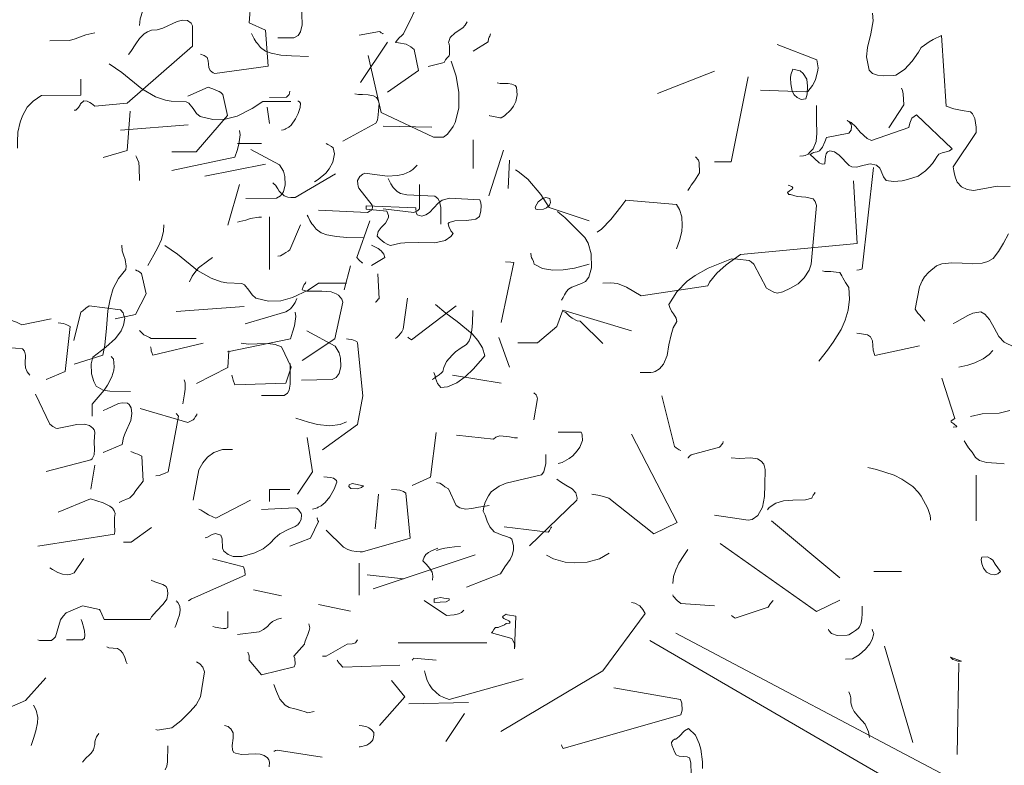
# Model space of a CAD drawing. Header units: metres. Extents: x 180716 to 180809, y 418548 to 418668.
# Tile 69 of 148: x 180798.957 to 180799.831, y 418576.515 to 418577.177. Entities that reach past the tile are written whole.
import ezdxf

# ---------------------------------------------------------------- set-up
doc = ezdxf.new("R2010")
doc.units = ezdxf.units.M
doc.layers.get('0').update_dxf_attribs({"color": 30, "lineweight": 0})
doc.layers.add('B-WE-GR-BOOM-SD', color=253, linetype='Continuous', lineweight=0)

# ---------------------------------------------------------------- blocks, each defined once
blk = doc.blocks.new('SGR-BOOM_S02_G_ZIJ-D')
at = {"flags": 128}
for points in [[(1.4323, 7.1304), (1.4345, 7.1537), (1.4445, 7.1838), (1.4557, 7.2049), (1.4657, 7.2182), (1.489, 7.2394), (1.5146, 7.2471), (1.5235, 7.2527), (1.5302, 7.2583), (1.5335, 7.2638), (1.5446, 7.2605), (1.5546, 7.2483), (1.5702, 7.2038), (1.5769, 7.1938), (1.5858, 7.1871)], [(1.6492, 7.0281), (1.6525, 7.0269), (1.6592, 7.0247), (1.6625, 7.0236), (1.6725, 7.0169), (1.677, 7.0047), (1.6781, 6.9936), (1.6792, 6.9814), (1.6836, 6.9702), (1.6892, 6.9658), (1.6937, 6.9624), (1.7003, 6.9602), (1.8894, 6.9858), (1.8805, 7.1137), (1.8227, 7.1393), (1.8282, 7.216), (1.8193, 7.226), (1.816, 7.2316), (1.8104, 7.2405), (1.8038, 7.2483), (1.7937, 7.2549)], [(2.3131, 6.8935), (2.4243, 6.9702), (2.4087, 7.0447), (2.3965, 7.0548), (2.3798, 7.0636), (2.3531, 7.0692), (2.342, 7.0703), (2.3476, 7.0781), (2.3554, 7.087), (2.3643, 7.0948), (2.3709, 7.1003), (2.4332, 7.2293)], [(1.9239, 7.087), (1.9806, 7.087), (1.9961, 7.0948), (2.005, 7.1081), (2.0106, 7.1326), (2.0095, 7.1704), (2.0084, 7.1982), (2.0095, 7.216)], [(1.201, 6.8301), (1.2066, 6.8301), (1.2099, 6.8334), (1.2155, 6.839), (1.2221, 6.849), (1.2232, 6.8523), (1.2344, 6.8635), (1.2466, 6.8612), (1.2566, 6.8568), (1.2622, 6.8535), (1.2733, 6.8446), (1.3889, 6.8546), (1.6203, 7.057), (1.6203, 7.1293), (1.6158, 7.1382), (1.6025, 7.1482), (1.5858, 7.1493), (1.5669, 7.1448), (1.5157, 7.1215), (1.4957, 7.1148), (1.4757, 7.1137), (1.4612, 7.1081), (1.449, 7.1003), (1.4323, 7.0837), (1.419, 7.0648), (1.4023, 7.0381), (1.3934, 7.0269)], [(2.4577, 6.9847), (2.5144, 6.9991), (2.5199, 7.008), (2.5244, 7.0147), (2.5288, 7.0192), (2.5322, 7.0225), (2.5344, 7.0281), (2.5333, 7.0559), (2.5322, 7.0648), (2.53, 7.0703), (2.5366, 7.0881), (2.5544, 7.1048), (2.5811, 7.1226), (2.59, 7.1315), (2.5967, 7.1437)], [(1.1143, 7.0759), (1.1843, 7.077), (1.2043, 7.0826), (1.2232, 7.0903), (1.2421, 7.097), (1.2733, 7.1048)], [(2.213, 7.0959), (2.2853, 7.1092), (2.2875, 7.1081), (2.2909, 7.1048), (2.2975, 7.1015), (2.2986, 7.1003)], [(2.6178, 7.0392), (2.6712, 7.0725), (2.6723, 7.0826), (2.6745, 7.0892), (2.6768, 7.0926), (2.679, 7.1003)], [(2.2175, 6.928), (2.3131, 7.0714)], [(0.9997, 6.6955), (0.9986, 6.7178), (1.0008, 6.7523), (1.0086, 6.7878), (1.0164, 6.8101), (1.0331, 6.8401), (1.0564, 6.8635), (1.062, 6.8668), (1.0698, 6.8724), (1.0787, 6.8779), (1.0842, 6.8824), (1.2244, 6.8835), (1.2244, 6.9402)], [(2.6745, 6.8112), (2.6768, 6.8101), (2.6912, 6.8068), (2.7068, 6.8034), (2.7123, 6.8023), (2.7168, 6.8023), (2.729, 6.8101), (2.7513, 6.8312), (2.7613, 6.8446), (2.7691, 6.8601), (2.7746, 6.8846), (2.7713, 6.9113), (2.7668, 6.9169), (2.7557, 6.9224), (2.7424, 6.9246), (2.7134, 6.9246), (2.7034, 6.9269)], [(1.548, 6.6822), (1.6336, 6.6822), (1.7448, 6.8112), (1.7281, 6.8857), (1.7215, 6.8924), (1.7159, 6.8957), (1.7059, 6.9002), (1.6992, 6.9035), (1.677, 6.9113), (1.6047, 6.879)], [(1.8949, 6.8746), (1.955, 6.8757), (1.9639, 6.8857), (1.965, 6.8902), (1.9672, 6.8968)], [(2.1552, 6.72), (2.2719, 6.7834), (2.2775, 6.7945), (2.2808, 6.8134), (2.282, 6.8279), (2.2842, 6.8535), (2.2808, 6.8657), (2.2742, 6.8746), (2.2642, 6.8802), (2.2453, 6.8846), (2.2252, 6.8857), (2.2108, 6.8857), (2.1974, 6.8879)], [(1.9372, 6.7589), (1.9439, 6.76), (1.9472, 6.7612), (1.9506, 6.7623), (1.9517, 6.7634), (1.9628, 6.7689), (1.9717, 6.7767), (1.9873, 6.799), (1.9961, 6.8179), (2.0028, 6.839), (2.005, 6.8546), (2.0028, 6.8557), (2.0006, 6.859), (1.9984, 6.8601), (1.995, 6.8635)], [(1.3033, 6.6622), (1.3889, 6.6866), (1.399, 6.8257)], [(1.8949, 6.7823), (1.886, 6.8401)], [(2.2986, 6.7734), (2.471, 6.7689)], [(2.6178, 6.6233), (2.6178, 6.7245)], [(1.7804, 6.7111), (1.866, 6.7111)], [(2.054, 6.5754), (2.0673, 6.5832), (2.094, 6.6066), (2.1062, 6.621), (2.1196, 6.6455), (2.1252, 6.6744), (2.1207, 6.6967), (2.1151, 6.7011), (2.1018, 6.7078), (2.0962, 6.7111)], [(1.419, 6.6677), (1.4223, 6.6633), (1.4301, 6.6444), (1.4312, 6.6266), (1.4323, 6.5799)], [(2.7424, 6.5521), (2.7468, 6.6522)], [(1.6647, 6.5955), (1.8805, 6.6377)], [(2.0684, 6.4753), (2.243, 6.4665), (2.2519, 6.472), (2.2575, 6.4753), (2.2608, 6.4842), (2.2597, 6.4931), (2.2119, 6.5532), (2.2097, 6.5599), (2.2086, 6.5677), (2.2074, 6.5799), (2.2152, 6.5943), (2.2264, 6.6032), (2.233, 6.6066), (2.312, 6.5955), (2.3487, 6.5977), (2.372, 6.6032), (2.3932, 6.6121), (2.4032, 6.6188), (2.4187, 6.6344)], [(1.7459, 6.422), (1.7882, 6.5654)], [(2.2986, 6.4798), (2.4076, 6.4665), (2.4143, 6.4698), (2.4199, 6.472), (2.4276, 6.4798), (2.4276, 6.5654)], [(1.7804, 6.432), (1.7893, 6.4342), (1.8104, 6.4398), (1.8271, 6.4453), (1.856, 6.4498), (1.866, 6.4498)], [(1.8949, 6.264), (1.8949, 6.4509)], [(1.4623, 6.2785), (1.4835, 6.3163), (1.4979, 6.3419), (1.5102, 6.3708), (1.5179, 6.4008), (1.5191, 6.4231)], [(1.9239, 6.3119), (1.9339, 6.313), (1.945, 6.3197), (1.9528, 6.3241), (1.9606, 6.3297), (1.9661, 6.3341), (2.005, 6.4231)], [(2.2264, 6.2874), (2.2241, 6.2874), (2.213, 6.2974), (2.2041, 6.3074), (2.2508, 6.4364)], [(1.201, 5.9282), (1.3022, 5.9604), (1.31, 5.996), (1.3155, 6.0561), (1.32, 6.1173), (1.3278, 6.1584), (1.3389, 6.1962), (1.3578, 6.2318), (1.3845, 6.264), (1.3856, 6.2763), (1.3812, 6.2996), (1.3756, 6.3163), (1.3711, 6.3308), (1.37, 6.3508)], [(2.2564, 6.2785), (2.3042, 6.3074), (2.3009, 6.3185), (2.2909, 6.3308), (2.2808, 6.3386), (2.2564, 6.3508)], [(1.6102, 6.2207), (1.6191, 6.2407), (1.6325, 6.2585), (1.6425, 6.2696), (1.6736, 6.2941), (1.6914, 6.3063)], [(2.1596, 6.1918), (2.1819, 6.2774)], [(2.7179, 6.0761), (2.7624, 6.2896), (2.7513, 6.2907), (2.7324, 6.2919)], [(1.3456, 6.0894), (1.4179, 6.1039), (1.4568, 6.1773), (1.4401, 6.2496), (1.4345, 6.254), (1.429, 6.2585), (1.4245, 6.2596), (1.4179, 6.2629)], [(2.2697, 6.1484), (2.2731, 6.1495), (2.282, 6.1595), (2.2842, 6.1606), (2.2797, 6.2485)], [(2.0106, 5.9415), (2.1263, 6.0183), (2.1552, 6.1484), (2.1518, 6.1584), (2.1396, 6.1729), (2.1318, 6.1784), (2.1129, 6.1851), (2.0807, 6.1873), (2.0273, 6.1873), (2.0106, 6.1918), (2.0117, 6.1962), (2.0128, 6.1995), (2.0139, 6.2029), (2.0173, 6.2107), (2.0217, 6.2162), (2.0239, 6.2207)], [(1.8082, 6.0717), (1.9528, 6.1139), (1.9617, 6.1195), (1.9695, 6.125), (1.9784, 6.1362), (1.9861, 6.1473), (1.9917, 6.1617)], [(2.342, 6.0194), (2.3476, 6.0238), (2.3542, 6.0294), (2.3587, 6.0361), (2.3643, 6.0427), (2.3687, 6.0528), (2.3843, 6.1628)], [(2.3854, 6.0238), (2.3887, 6.0216), (2.3954, 6.0172), (2.3987, 6.0149), (2.5578, 6.135)], [(2.4721, 5.8737), (2.4766, 5.8759), (2.4832, 5.8804), (2.4899, 5.8859), (2.4977, 5.8904), (2.5055, 5.8971), (2.5099, 5.9026), (2.5133, 5.916), (2.5233, 5.9371), (2.5433, 5.9604), (2.5555, 5.9716), (2.5755, 5.986), (2.5945, 5.9983), (2.6034, 6.0105), (2.6089, 6.0238), (2.6134, 6.0483), (2.6156, 6.075), (2.6167, 6.1184)], [(2.7768, 6.0038), (2.8469, 6.0038), (2.9147, 6.0616), (2.9359, 6.1195), (3.1805, 6.0461)], [(0.9274, 6.0894), (0.9474, 6.0906), (0.9719, 6.0861), (0.9953, 6.0772), (1.0142, 6.0683), (1.1187, 6.0894)], [(1.1009, 5.8737), (1.1687, 5.9026), (1.1865, 6.0616), (1.1743, 6.0683), (1.1621, 6.0728), (1.1432, 6.075)], [(1.4323, 6.0472), (1.4379, 6.0416), (1.4445, 6.0361), (1.4479, 6.0327), (1.4557, 6.0283), (1.4679, 6.0227), (1.4746, 6.0194), (1.6336, 6.0194)], [(2.7468, 5.9171), (2.709, 6.0227)], [(1.4712, 5.9894), (1.4723, 5.9871), (1.4735, 5.9805), (1.4746, 5.9749), (1.4768, 5.9693), (1.4801, 5.9604), (1.6592, 6.0027)], [(1.7604, 5.8893), (1.7626, 5.8804), (1.7648, 5.8715), (1.7715, 5.8548), (1.9528, 5.8604), (1.9717, 5.9171), (1.9372, 5.9894), (1.915, 5.9983), (1.8883, 6.0016), (1.8505, 6.0005), (1.8215, 5.9994), (1.7937, 6.0027)], [(2.0829, 5.6235), (2.2074, 5.7136), (2.2264, 5.8159), (2.2074, 6.0038), (2.2041, 6.0083), (2.1863, 6.0161), (2.1752, 6.0172), (2.1685, 6.0183)], [(0.9419, 5.9894), (1.0164, 5.9827), (1.0242, 5.9738), (1.0275, 5.9604), (1.0264, 5.9304), (1.0275, 5.9149), (1.0331, 5.9004), (1.0431, 5.8893)], [(1.6347, 5.8592), (1.7459, 5.916), (1.7504, 5.9749)], [(1.2644, 5.7436), (1.2644, 5.7858), (1.3066, 5.8359), (1.3189, 5.8537), (1.3344, 5.8837), (1.3411, 5.9071), (1.3422, 5.9182), (1.34, 5.9471), (1.3367, 5.9493), (1.3356, 5.9515), (1.3322, 5.9549)], [(1.5869, 5.787), (1.5891, 5.8014), (1.5925, 5.8225), (1.5947, 5.8392), (1.5947, 5.8615), (1.5913, 5.8726)], [(2.5444, 5.8893), (2.7168, 5.8604)], [(1.1009, 5.5467), (1.2599, 5.589), (1.2644, 5.5923), (1.2711, 5.6068), (1.2722, 5.6257), (1.2711, 5.6524), (1.2733, 5.6869), (1.2711, 5.6947), (1.2666, 5.7013), (1.2544, 5.7102), (1.2377, 5.7147), (1.2099, 5.7136), (1.181, 5.708), (1.1398, 5.7002), (1.1354, 5.7013), (1.1243, 5.7069), (1.1143, 5.7147), (1.0631, 5.8214)], [(2.8336, 5.7302), (2.8469, 5.8059), (2.8458, 5.8092), (2.8436, 5.8148), (2.8413, 5.8192), (2.8336, 5.8259)], [(1.3033, 5.6146), (1.3711, 5.6435), (1.3756, 5.668), (1.3812, 5.6835), (1.4012, 5.728), (1.4056, 5.7536), (1.4034, 5.7736), (1.3956, 5.7847), (1.3901, 5.7892), (1.3711, 5.7914), (1.3578, 5.7881), (1.3155, 5.7681), (1.3033, 5.7636)], [(1.4901, 5.5323), (1.5024, 5.5334), (1.5235, 5.5412), (1.5346, 5.5456), (1.5713, 5.7436), (1.5624, 5.7525)], [(2.401, 5.4978), (2.4666, 5.5267), (2.4866, 5.6858)], [(2.5589, 5.6757), (2.6901, 5.6624), (2.6979, 5.6691), (2.7123, 5.6735), (2.7468, 5.6702), (2.7646, 5.6669), (2.7757, 5.6669)], [(2.9203, 5.5757), (2.9336, 5.579), (2.9592, 5.5935), (2.9715, 5.6024), (2.987, 5.6201), (2.997, 5.6335), (3.0059, 5.6568), (3.0048, 5.6757), (3.0037, 5.6824), (3.0015, 5.6869), (2.9203, 5.6869)], [(1.36, 5.4366), (1.3645, 5.44), (1.37, 5.4422), (1.3778, 5.4455), (1.3845, 5.4478), (1.3978, 5.4533), (1.4112, 5.4667), (1.419, 5.48), (1.4368, 5.5023), (1.4457, 5.5123), (1.4412, 5.6012), (1.4268, 5.609), (1.4179, 5.6112), (1.4023, 5.6179)], [(1.2599, 5.4845), (1.2733, 5.5701)], [(2.4877, 5.5078), (2.491, 5.5067), (2.4999, 5.5056), (2.5088, 5.5), (2.5177, 5.4923), (2.53, 5.4856), (2.5578, 5.4266), (2.57, 5.4177), (2.5911, 5.4133), (2.6134, 5.4155), (2.6367, 5.42), (2.6601, 5.4244), (2.6745, 5.4266)], [(1.8949, 5.4411), (1.8949, 5.4834), (1.9672, 5.4834)], [(2.0962, 5.3388), (2.1574, 5.2787), (2.173, 5.2698), (2.1863, 5.2654), (2.2019, 5.2632), (2.2163, 5.262), (2.2252, 5.262), (2.3943, 5.311), (2.3787, 5.47), (2.3709, 5.4767), (2.3576, 5.4811), (2.3465, 5.4822), (2.3276, 5.4834)], [(1.0709, 5.2821), (1.3433, 5.3243), (1.3445, 5.3366), (1.3433, 5.3566), (1.3433, 5.3844), (1.3456, 5.3977), (1.3422, 5.4077), (1.3367, 5.4166), (1.3267, 5.4244), (1.3155, 5.43), (1.3033, 5.4355), (1.2588, 5.45), (1.1432, 5.4022)], [(1.9672, 5.2821), (2.0395, 5.311), (2.0684, 5.3699), (2.0662, 5.3733), (2.0651, 5.3777), (2.064, 5.381), (2.0629, 5.3822)], [(1.3756, 5.2965), (1.4034, 5.2965), (1.4757, 5.3488)], [(2.4877, 5.2665), (2.5022, 5.2709), (2.5177, 5.2754), (2.5344, 5.2776), (2.5511, 5.2798), (2.5733, 5.281)], [(1.1143, 5.2053), (1.1232, 5.1998), (1.1421, 5.1887), (1.1587, 5.1831), (1.1765, 5.1809), (1.1888, 5.1831), (1.1999, 5.1875), (1.2344, 5.2387)], [(1.6058, 5.0886), (1.6091, 5.0897), (1.6136, 5.093), (1.6169, 5.0952), (1.6203, 5.0963), (1.8082, 5.1786), (1.8071, 5.1942), (1.8026, 5.2087), (1.6914, 5.2376)], [(2.213, 5.1086), (2.213, 5.222)], [(2.2419, 5.1798), (2.3709, 5.1664)], [(-0.2736, 5.1241), (-0.2725, 5.1052), (-0.2781, 5.0719), (-0.287, 5.0374), (-0.2892, 5.0141), (-0.2825, 4.9796), (-0.2736, 4.9718), (-0.2614, 4.9673), (-0.247, 4.9651), (-0.2214, 4.9662), (-0.2147, 4.9673), (-0.1925, 4.9818), (-0.1736, 5.0029), (-0.1569, 5.0252), (-0.1502, 5.0374), (-0.1424, 5.043), (-0.1302, 5.0519), (-0.1202, 5.0574), (-0.099, 5.0674), (-0.0868, 4.8884), (-0.0679, 4.8817), (-0.0468, 4.8773), (-0.0256, 4.8739), (-0.0201, 4.8695), (-0.0145, 4.8572), (-0.0123, 4.8461), (-0.0112, 4.835), (-0.0112, 4.8217), (-0.069, 4.7349), (-0.0679, 4.7249), (-0.0657, 4.716), (-0.0635, 4.7071), (-0.059, 4.696), (-0.0479, 4.6838), (-0.0334, 4.6771), (-0.0179, 4.6749), (0.0155, 4.6804), (0.0422, 4.686), (0.0756, 4.6849)], [(0.0711, 4.5648), (0.0589, 4.5414), (0.0455, 4.5203), (0.0322, 4.5025), (0.0188, 4.4947), (0.0044, 4.4903), (-0.0201, 4.4891), (-0.0468, 4.4903), (-0.0724, 4.4914), (-0.0979, 4.4891), (-0.1113, 4.4836), (-0.1313, 4.468), (-0.1424, 4.4558), (-0.148, 4.4458), (-0.1546, 4.4302), (-0.1658, 4.3735), (-0.1591, 4.3635), (-0.1558, 4.3601), (-0.1491, 4.3524), (-0.1458, 4.349), (-0.1413, 4.3435)], [(1.0709, 4.9496), (1.0776, 4.9473), (1.1198, 4.9473), (1.1298, 4.9551), (1.1343, 4.9607), (1.1521, 5.0207), (1.161, 5.0341), (1.1721, 5.0452), (1.2299, 5.0697), (1.29, 5.0574), (1.2933, 5.0541), (1.2989, 5.0407), (1.3066, 5.0218), (1.4701, 5.0218), (1.4757, 5.0318), (1.4924, 5.0508), (1.5168, 5.0763), (1.5291, 5.0941), (1.5335, 5.113), (1.5324, 5.1264), (1.5313, 5.1308), (1.5268, 5.1386), (1.5157, 5.1464), (1.4868, 5.1553), (1.4746, 5.1608)], [(1.8371, 5.1275), (1.9372, 5.1052)], [(-1.8498, 5.0727), (-1.8432, 5.0594), (-1.8376, 5.0505), (-1.8343, 5.0471), (-1.8265, 5.0371), (-1.8143, 5.0282), (-1.7998, 5.0227), (-1.7753, 5.0182), (-1.7486, 5.016), (-1.7053, 5.0149)], [(1.558, 4.9929), (1.5613, 5.0007), (1.5691, 5.0218), (1.5747, 5.0385), (1.5769, 5.0552), (1.5758, 5.0674), (1.5702, 5.0808), (1.5669, 5.083), (1.5658, 5.0852), (1.5624, 5.0886)], [(2.0684, 5.0752), (2.1819, 5.0508)], [(1.6925, 4.9974), (1.7014, 4.9951), (1.7215, 4.9907), (1.7315, 4.9896), (1.7393, 4.9896), (1.7459, 4.9929), (1.7459, 5.0496)], [(-0.5583, 4.9295), (-0.4427, 4.9251), (-0.4382, 4.9262), (-0.426, 4.9407), (-0.4182, 4.9551), (-0.4127, 4.9796), (-0.4115, 4.9862), (-0.4149, 5.0063), (-0.5161, 5.0452)], [(1.7804, 4.9685), (1.8571, 4.9785), (1.8727, 4.9862), (1.8872, 4.9974), (1.8961, 5.0063), (1.905, 5.0141), (1.9227, 5.0229), (1.9372, 5.0263)], [(-1.554, 5.0171), (-1.5206, 4.8725), (-1.3883, 4.8102), (-1.3627, 4.8102), (-1.3527, 4.818), (-1.3382, 4.8369), (-1.3327, 4.8469), (-1.3238, 4.8836), (-1.3238, 4.9236), (-1.3304, 4.9648), (-1.3427, 5.0026)], [(1.1732, 4.9496), (1.2299, 4.9496), (1.2366, 4.9551), (1.2388, 4.9662), (1.2377, 4.9807), (1.2344, 4.9907), (1.2288, 5.0118), (1.2255, 5.0218)], [(1.8171, 4.9062), (1.8215, 4.8962), (1.8227, 4.8928), (1.8227, 4.8773), (1.866, 4.825), (1.9817, 4.8539), (1.985, 4.8628), (1.9839, 4.8828), (1.9806, 4.8917), (2.0184, 4.934), (2.0195, 4.9418), (2.0251, 4.954), (2.0306, 4.9685), (2.0351, 4.9829), (2.0373, 4.9918), (2.034, 5.0063)], [(-2.2113, 4.996), (-2.179, 4.9737), (-2.1279, 4.9326), (-2.0934, 4.9126), (-2.0678, 4.9037), (-2.0534, 4.9015), (-2.0155, 4.8992), (-2.0089, 4.8959), (-1.9977, 4.8826), (-1.9889, 4.8703), (-1.98, 4.8625), (-1.9477, 4.8547), (-1.9166, 4.8559), (-1.8865, 4.8636), (-1.8476, 4.8826), (-1.8209, 4.9003), (-1.7498, 4.9003)], [(-0.8197, 4.9206), (-0.6751, 4.9774)], [(-0.4808, 4.9448), (-0.4819, 4.9603), (-0.4808, 4.9681), (-0.4764, 4.9826), (-0.4574, 4.9781), (-0.4497, 4.9715), (-0.4408, 4.957), (-0.4385, 4.9392), (-0.4397, 4.9192), (-0.443, 4.907), (-0.4552, 4.9058), (-0.4652, 4.9103), (-0.473, 4.917), (-0.4775, 4.927), (-0.4808, 4.9448), (-0.4808, 4.9448)], [(-0.6751, 4.7471), (-0.6329, 4.7471), (-0.5895, 4.9629)], [(2.0829, 4.8917), (2.0962, 4.8917), (2.1707, 4.934), (2.1885, 4.9351), (2.1997, 4.9395), (2.2074, 4.9496)], [(-0.2325, 4.8339), (-0.1947, 4.8917), (-0.1958, 4.9195), (-0.198, 4.9284), (-0.2002, 4.934)], [(1.3167, 4.9251), (1.3233, 4.9206), (1.3545, 4.9184), (1.3645, 4.9117), (1.3734, 4.9017), (1.38, 4.8873), (1.3856, 4.8717), (1.3889, 4.8639)], [(-0.4583, 4.7616), (-0.4494, 4.7627), (-0.4449, 4.7638), (-0.4371, 4.7672), (-0.4327, 4.7716), (-0.4249, 4.7805), (-0.4171, 4.7994), (-0.4149, 4.8205), (-0.416, 4.8517), (-0.416, 4.8906)], [(2.1352, 4.8773), (2.1363, 4.8762), (2.1374, 4.8728), (2.1429, 4.865), (2.1552, 4.8528), (2.3576, 4.8595)], [(2.401, 4.8773), (2.4032, 4.8795), (2.4043, 4.8817), (2.4054, 4.885), (2.4866, 4.8773)], [(-0.4241, 4.7713), (-0.4141, 4.7724), (-0.4085, 4.7757), (-0.4007, 4.7846), (-0.3952, 4.798), (-0.3907, 4.8091), (-0.334, 4.8202), (-0.3284, 4.828), (-0.3273, 4.8369), (-0.3284, 4.8425), (-0.3329, 4.8491), (-0.3385, 4.8525), (-0.3284, 4.8469), (-0.3162, 4.8358), (-0.3051, 4.8224), (-0.2873, 4.8069), (-0.2762, 4.8013), (-0.1816, 4.8347), (-0.1794, 4.8458), (-0.1739, 4.858), (-0.1627, 4.8669), (-0.0715, 4.7802), (-0.0782, 4.7757), (-0.0871, 4.7724), (-0.0971, 4.7702), (-0.106, 4.7668), (-0.1105, 4.7602), (-0.1149, 4.7535), (-0.1216, 4.7435), (-0.1305, 4.7335), (-0.1394, 4.7246), (-0.1583, 4.7112), (-0.185, 4.7023), (-0.1983, 4.699), (-0.2206, 4.6979), (-0.2395, 4.7001), (-0.2461, 4.709), (-0.2517, 4.7235), (-0.255, 4.7312), (-0.2639, 4.739), (-0.2795, 4.7424), (-0.284, 4.7413), (-0.2906, 4.7401), (-0.2995, 4.7379), (-0.314, 4.7335), (-0.3262, 4.7346), (-0.3329, 4.7379), (-0.3585, 4.7646), (-0.3707, 4.7724), (-0.3818, 4.7757), (-0.3885, 4.7724), (-0.3918, 4.7679), (-0.3929, 4.7613), (-0.3941, 4.7535), (-0.3952, 4.7424), (-0.4018, 4.7413), (-0.4096, 4.7446), (-0.433, 4.7668), (-0.4285, 4.7679), (-0.4274, 4.7691), (-0.4241, 4.7702), (-0.4241, 4.7713), (-0.4241, 4.7713)], [(1.4901, 4.6315), (1.4968, 4.6293), (1.548, 4.6371), (1.5791, 4.6626), (1.6114, 4.6938), (1.6336, 4.7193), (1.6492, 4.7471), (1.6636, 4.8361), (1.657, 4.8528), (1.6469, 4.8639), (1.6347, 4.8717)], [(-2.1824, 4.8281), (-2.01, 4.8414)], [(-2.0522, 4.7257), (-1.8921, 4.7591), (-1.8865, 4.7758), (-1.8821, 4.7925), (-1.8788, 4.8158), (-1.8799, 4.8269)], [(0.9708, 4.7093), (1.0275, 4.7338), (1.0998, 4.815)], [(2.2853, 4.6459), (2.3754, 4.7471), (2.3276, 4.805)], [(-1.8643, 4.6546), (-1.7864, 4.6557), (-1.7764, 4.6612), (-1.7687, 4.6713), (-1.7642, 4.689), (-1.7653, 4.7102), (-1.7687, 4.7235), (-1.7787, 4.7402), (-1.851, 4.7791)], [(-1.2478, 4.6615), (-1.21, 4.7772)], [(1.9094, 4.7905), (1.9194, 4.7661), (1.9316, 4.7394), (1.9506, 4.7171), (1.9639, 4.7093), (1.9839, 4.7049), (2.0062, 4.6993), (2.0206, 4.6938), (2.0306, 4.6904), (2.0529, 4.6949)], [(-0.7429, 4.6749), (-0.7374, 4.6826), (-0.7341, 4.6882), (-0.7252, 4.6993), (-0.7129, 4.7193), (-0.714, 4.746), (-0.7151, 4.7516), (-0.7229, 4.7605)], [(-1.18, 4.7271), (-1.1733, 4.7227), (-1.1489, 4.7038), (-1.1155, 4.6649), (-1.0944, 4.6315), (-0.9932, 4.5981)], [(-0.3137, 4.4725), (-0.3081, 4.4736), (-0.3037, 4.4747), (-0.3003, 4.4758), (-0.2714, 4.7327)], [(2.3898, 4.7227), (2.6011, 4.7271)], [(-1.7953, 4.6945), (-1.792, 4.6912), (-1.7886, 4.6879), (-1.7831, 4.679), (-1.7797, 4.6734), (-1.7664, 4.6612), (-1.7575, 4.6578), (-1.7497, 4.6567), (-1.7386, 4.6567), (-1.6363, 4.7168)], [(-1.5025, 4.7049), (-1.4958, 4.6915), (-1.4903, 4.6826), (-1.4869, 4.6793), (-1.4803, 4.6726), (-1.4714, 4.6671), (-1.4558, 4.6637), (-1.3846, 4.6604), (-1.3768, 4.6548), (-1.3724, 4.6471), (-1.3691, 4.6315), (-1.3691, 4.5892)], [(-0.9579, 4.4399), (-0.9379, 4.441), (-0.9212, 4.4388), (-0.8978, 4.4299), (-0.8611, 4.4076), (-0.6921, 4.4332), (-0.6877, 4.4421), (-0.6687, 4.4655), (-0.6454, 4.4866), (-0.6087, 4.5122), (-0.3129, 4.54), (-0.3218, 4.699)], [(1.0475, 4.5748), (1.0564, 4.5992), (1.0642, 4.627), (1.0698, 4.6548), (1.0709, 4.6738), (1.0653, 4.7004), (1.0564, 4.7182)], [(-0.8631, 4.2133), (-0.8364, 4.2133), (-0.8308, 4.2145), (-0.8252, 4.2156), (-0.8141, 4.2222), (-0.8041, 4.2345), (-0.7952, 4.2567), (-0.7908, 4.2834), (-0.7852, 4.309), (-0.7796, 4.3268), (-0.7708, 4.3423), (-0.7719, 4.3512), (-0.7785, 4.3624), (-0.7841, 4.369), (-0.7885, 4.3779), (-0.7908, 4.3857), (-0.7708, 4.418), (-0.7441, 4.4447), (-0.724, 4.4591), (-0.6907, 4.478), (-0.6317, 4.5014), (-0.6162, 4.5003), (-0.5873, 4.4969), (-0.5817, 4.4936), (-0.575, 4.488), (-0.5428, 4.4269), (-0.5372, 4.4235), (-0.5239, 4.4169), (-0.5161, 4.4146), (-0.5016, 4.418), (-0.4816, 4.4269), (-0.4627, 4.438), (-0.4471, 4.4536), (-0.4349, 4.4725), (-0.4293, 4.488), (-0.416, 4.6371), (-0.4193, 4.6471), (-0.4249, 4.6537), (-0.4427, 4.6582), (-0.4649, 4.6593), (-0.4816, 4.6649), (-0.4861, 4.6649), (-0.4894, 4.6693), (-0.4849, 4.6738), (-0.4772, 4.6793), (-0.476, 4.6815), (-0.4783, 4.6849), (-0.4883, 4.6882)], [(2.5211, 4.5881), (2.5867, 4.6882)], [(-1.5584, 4.6356), (-1.4328, 4.6312), (-1.4316, 4.6189), (-1.4294, 4.6134), (-1.4172, 4.61), (-1.4072, 4.6134), (-1.3983, 4.6189), (-1.376, 4.6423), (-1.366, 4.6501), (-1.3471, 4.6556), (-1.2704, 4.6512), (-1.2682, 4.6434), (-1.2671, 4.6356), (-1.2682, 4.6234), (-1.2715, 4.6089), (-1.2804, 4.6022), (-1.2915, 4.6), (-1.3049, 4.5989), (-1.3338, 4.5978), (-1.3482, 4.5933), (-1.3505, 4.5911), (-1.3493, 4.5833), (-1.3438, 4.5722), (-1.3382, 4.5655), (-1.3438, 4.5578), (-1.3582, 4.5478), (-1.3849, 4.5422), (-1.4272, 4.5433), (-1.4606, 4.5422), (-1.4717, 4.5411), (-1.4973, 4.5355), (-1.5039, 4.5377), (-1.5128, 4.5433), (-1.5228, 4.5511), (-1.5306, 4.5589), (-1.5284, 4.5711), (-1.5206, 4.5811), (-1.5095, 4.5922), (-1.5017, 4.6067), (-1.5017, 4.6111), (-1.5062, 4.6223), (-1.5584, 4.6278), (-1.5584, 4.6356), (-1.5584, 4.6356)], [(-1.1258, 4.6401), (-1.1225, 4.6456), (-1.1158, 4.6512), (-1.1114, 4.6545), (-1.1025, 4.6567), (-1.0925, 4.6545), (-1.0913, 4.6445), (-1.0936, 4.6378), (-1.1014, 4.6312), (-1.1091, 4.6278), (-1.1247, 4.6267), (-1.128, 4.6278), (-1.1303, 4.6323), (-1.1258, 4.6401), (-1.1258, 4.6401)], [(-0.9723, 4.5689), (-0.9612, 4.5767), (-0.9379, 4.6011), (-0.9123, 4.6334), (-0.9001, 4.6501), (-0.7711, 4.6389), (-0.7633, 4.6267), (-0.7577, 4.6078), (-0.7566, 4.5856), (-0.7577, 4.5711), (-0.7633, 4.5478), (-0.7711, 4.5266)], [(1.8927, 4.4992), (1.8938, 4.5158), (1.8916, 4.5236), (1.8872, 4.5303), (1.876, 4.5392), (1.8616, 4.5436), (1.8449, 4.5447), (1.8193, 4.5436), (1.7949, 4.5425), (1.7737, 4.547), (1.7682, 4.5492), (1.7626, 4.5581), (1.7615, 4.5748), (1.7659, 4.6004), (1.7648, 4.6193), (1.757, 4.6337), (1.7526, 4.6371), (1.747, 4.6415), (1.7348, 4.6459)], [(2.213, 4.5703), (2.2163, 4.5703), (2.2219, 4.5714), (2.2308, 4.5737), (2.2397, 4.5759), (2.2475, 4.5803), (2.2519, 4.5837), (2.2597, 4.5915), (2.2619, 4.5948), (2.2631, 4.5981), (2.2642, 4.6048), (2.2653, 4.6115), (2.2653, 4.6204), (2.2564, 4.6304), (2.2475, 4.6371), (2.2397, 4.6404), (2.223, 4.6448), (2.213, 4.6459)], [(-1.7086, 4.6123), (-1.7063, 4.6078), (-1.7019, 4.5989), (-1.6963, 4.59), (-1.693, 4.5867), (-1.6852, 4.5767), (-1.673, 4.5678), (-1.6585, 4.5622), (-1.634, 4.5578), (-1.6074, 4.5555), (-1.564, 4.5544)], [(-1.0635, 4.3965), (-1.0591, 4.4032), (-1.0558, 4.4099), (-1.0502, 4.4187), (-1.0457, 4.4243), (-1.0368, 4.4299), (-1.0124, 4.4388), (-1.0024, 4.4443), (-0.9935, 4.4554), (-0.9868, 4.4788), (-0.9879, 4.5144), (-0.9957, 4.5411), (-1.0035, 4.5555), (-1.0368, 4.5889), (-1.0546, 4.6067), (-1.0669, 4.6167), (-1.0735, 4.6212)], [(1.2299, 4.5158), (1.2421, 4.5292), (1.2555, 4.5414), (1.2611, 4.547), (1.2688, 4.5592), (1.2733, 4.5781), (1.2744, 4.587), (1.2766, 4.5959), (1.28, 4.6048), (1.2877, 4.617)], [(1.5235, 4.488), (1.5302, 4.5014), (1.5324, 4.5169), (1.5335, 4.5737)], [(1.9094, 4.5548), (1.9127, 4.5548), (1.9161, 4.557), (1.9216, 4.5581), (2.0818, 4.5325)], [(-2.07, 4.5355), (-2.0377, 4.5133), (-1.9866, 4.4721), (-1.9521, 4.4521), (-1.9265, 4.4432), (-1.9121, 4.441), (-1.8743, 4.4388), (-1.8676, 4.4354), (-1.8565, 4.4221), (-1.8476, 4.4099), (-1.8387, 4.4021), (-1.8064, 4.3943), (-1.7753, 4.3954), (-1.7453, 4.4032), (-1.7063, 4.4221), (-1.6796, 4.4399), (-1.6085, 4.4399)], [(-1.1411, 4.5158), (-1.14, 4.508), (-1.1389, 4.5036), (-1.1366, 4.5003), (-1.1344, 4.4947), (-1.1322, 4.488), (-1.1111, 4.4769), (-1.0855, 4.4725), (-1.0588, 4.4736), (-1.0299, 4.478), (-0.9932, 4.488)], [(-0.4104, 4.2423), (-0.3882, 4.2701), (-0.3737, 4.2901), (-0.3537, 4.3223), (-0.3437, 4.3457), (-0.3359, 4.3713), (-0.3326, 4.3991), (-0.3337, 4.4291), (-0.3426, 4.4413), (-0.3493, 4.4536), (-0.3515, 4.458), (-0.3571, 4.4669), (-0.3659, 4.468), (-0.3793, 4.4691), (-0.3949, 4.4691), (-0.4004, 4.4713)], [(-2.3002, 4.2942), (-2.2824, 4.3665), (-2.2779, 4.3698), (-2.2702, 4.3765), (-2.2613, 4.382), (-2.1823, 4.372), (-2.1756, 4.3643), (-2.1734, 4.3576), (-2.1712, 4.3509), (-2.1745, 4.3331), (-2.1801, 4.3187), (-2.1945, 4.2998), (-2.219, 4.2775), (-2.2524, 4.2519), (-2.2568, 4.2353), (-2.2557, 4.2097), (-2.2501, 4.1908), (-2.2435, 4.1785), (-2.2257, 4.1685), (-2.209, 4.1663), (-2.1567, 4.1652)], [(-2.0411, 4.3676), (-1.8687, 4.3809)], [(-1.3869, 4.2133), (-1.3835, 4.2044), (-1.3824, 4.1989), (-1.378, 4.1855), (-1.3691, 4.1755), (-1.3524, 4.1766), (-1.329, 4.1867), (-1.3079, 4.2022), (-1.2868, 4.2222), (-1.2578, 4.2556), (-1.2634, 4.2756), (-1.2756, 4.2945), (-1.2901, 4.3112), (-1.3279, 4.3423), (-1.3568, 4.3635), (-1.3824, 4.3857)], [(-1.911, 4.2653), (-1.7508, 4.2986), (-1.7453, 4.3153), (-1.7408, 4.332), (-1.7375, 4.3554), (-1.7386, 4.3665)], [(-1.058, 4.3676), (-1.0524, 4.3654), (-1.0424, 4.3565), (-1.0357, 4.3509), (-1.0235, 4.3442), (-1.0157, 4.3431), (-0.9579, 4.2864)], [(-0.069, 4.3379), (-0.0646, 4.339), (-0.0457, 4.3501), (-0.0323, 4.3579), (-0.019, 4.3635), (0.001, 4.3668), (0.0111, 4.3613), (0.0233, 4.3479), (0.0344, 4.3268), (0.0466, 4.3045), (0.06, 4.2901), (0.1601, 4.2423), (0.3202, 4.2523)], [(-1.723, 4.1941), (-1.6452, 4.1952), (-1.6352, 4.2008), (-1.6274, 4.2108), (-1.6229, 4.2286), (-1.624, 4.2497), (-1.6274, 4.2631), (-1.6374, 4.2797), (-1.7097, 4.3187)], [(-0.3137, 4.3134), (-0.307, 4.3123), (-0.287, 4.309), (-0.2792, 4.3034), (-0.2736, 4.2934), (-0.2725, 4.2701), (-0.2681, 4.2567), (-0.1546, 4.2812)], [(-0.0546, 4.2267), (-0.0323, 4.2322), (-0.0145, 4.2378), (0.0066, 4.2478), (0.0222, 4.2589), (0.0311, 4.2689)], [(-1.8242, 4.1552), (-1.7664, 4.1552), (-1.7586, 4.1607), (-1.7542, 4.1685), (-1.7519, 4.1841), (-1.7519, 4.2364)], [(-0.069, 4.0743), (-0.0612, 4.0754), (-0.0601, 4.0766), (-0.0679, 4.0832), (-0.0724, 4.0866), (-0.0746, 4.0877), (-0.0746, 4.091), (-0.0646, 4.0966), (-0.0979, 4.1989)], [(-0.8086, 4.1544), (-0.7763, 4.0254), (-0.7719, 4.0221), (-0.7641, 4.0176), (-0.7607, 4.0154)], [(-2.1323, 4.1218), (-2.011, 4.0862), (-1.9977, 4.0929), (-1.9955, 4.0962), (-1.9921, 4.1018), (-1.9888, 4.1062), (-1.9888, 4.1085)], [(-0.0256, 4.1021), (0.0044, 4.1088), (0.0478, 4.1099), (0.0744, 4.1166)], [(-1.7375, 4.0974), (-1.7052, 4.0873), (-1.6819, 4.0818), (-1.6507, 4.0784), (-1.6251, 4.0818), (-1.6085, 4.0885)], [(-1.733, 3.905), (-1.6952, 3.9617), (-1.7086, 4.0484)], [(-0.9857, 3.905), (-0.9812, 3.9038), (-0.9657, 3.9016), (-0.9512, 3.8972), (-0.9434, 3.895), (-0.8289, 3.8038), (-0.7699, 3.8327), (-0.8856, 4.0573)], [(-0.7429, 3.9965), (-0.7418, 3.9965), (-0.7385, 4.0009), (-0.7341, 4.0043), (-0.6618, 4.0243), (-0.6595, 4.0265), (-0.6573, 4.0298), (-0.654, 4.0343), (-0.6529, 4.0376), (-0.6529, 4.0387)], [(-0.0412, 4.0399), (-0.0368, 4.0332), (-0.0301, 4.0221), (-0.0212, 4.0109), (-0.0123, 3.9976), (-0.0023, 3.9898), (0.0155, 3.9854), (0.0411, 3.9831), (0.06, 3.982)], [(-1.9977, 3.8894), (-1.9832, 3.9661), (-1.9732, 3.9839), (-1.961, 3.9984), (-1.9454, 4.0106), (-1.9232, 4.0184), (-1.8976, 4.0184)], [(-1.3038, 3.6692), (-1.2181, 3.7026), (-1.207, 3.7204), (-1.1937, 3.7393), (-1.1881, 3.7504), (-1.1848, 3.7626), (-1.1848, 3.7748), (-1.1892, 3.7904), (-1.1937, 3.7937), (-1.2048, 3.7982), (-1.2137, 3.8004), (-1.2337, 3.8093), (-1.2448, 3.8216), (-1.2515, 3.836), (-1.257, 3.8516), (-1.2615, 3.8616), (-1.2604, 3.8727), (-1.257, 3.8849), (-1.2481, 3.9005), (-1.2415, 3.9105), (-1.2215, 3.925), (-1.2037, 3.9328), (-1.1136, 3.9539), (-1.108, 3.9617), (-1.1025, 3.9828), (-1.1025, 4.005)], [(-0.6751, 3.8519), (-0.5895, 3.8386), (-0.5795, 3.8408), (-0.565, 3.8508), (-0.5528, 3.8719), (-0.5483, 3.8986), (-0.5472, 3.9286), (-0.5461, 3.9676), (-0.5494, 3.9809), (-0.5561, 3.9887), (-0.5661, 3.9943), (-0.5839, 3.9965), (-0.6117, 3.9954), (-0.6329, 3.9965)], [(-1.6952, 3.8671), (-1.6885, 3.8683), (-1.6852, 3.8694), (-1.6819, 3.8705), (-1.6808, 3.8716), (-1.673, 3.8749), (-1.663, 3.8838), (-1.6507, 3.8983), (-1.6396, 3.9172), (-1.6329, 3.935), (-1.634, 3.9394), (-1.6418, 3.945), (-1.6496, 3.9472), (-1.6663, 3.9483)], [(-0.2859, 3.972), (-0.2636, 3.9676), (-0.2192, 3.9531), (-0.1991, 3.9431), (-0.1713, 3.9242), (-0.1569, 3.9086), (-0.1502, 3.8997), (-0.1335, 3.8686), (-0.128, 3.8508), (-0.1268, 3.843), (-0.1268, 3.8386)], [(-0.0112, 3.8375), (-0.0112, 3.9531)], [(-1.6018, 3.9283), (-1.594, 3.9316), (-1.5651, 3.9261), (-1.5707, 3.9216), (-1.5818, 3.9183), (-1.5973, 3.9194), (-1.6029, 3.9239), (-1.6018, 3.9283), (-1.6018, 3.9283)], [(-1.1447, 3.7737), (-1.0246, 3.8894), (-1.0235, 3.895), (-1.0268, 3.9083), (-1.0357, 3.9183), (-1.0524, 3.9272), (-1.0658, 3.9361), (-1.0747, 3.9428)], [(-1.5362, 3.8171), (-1.5273, 3.905)], [(-0.5405, 3.8653), (-0.5361, 3.8708), (-0.5194, 3.8819), (-0.4994, 3.8875), (-0.476, 3.8897), (-0.4438, 3.8908), (-0.4282, 3.8942), (-0.4271, 3.8975), (-0.4249, 3.902), (-0.4204, 3.9075), (-0.4204, 3.9097)], [(-1.9832, 3.8671), (-1.9777, 3.8638), (-1.9721, 3.8605), (-1.9588, 3.8527), (-1.9477, 3.8471), (-1.9399, 3.8438), (-1.852, 3.8894)], [(-1.9677, 3.7937), (-1.9632, 3.7949), (-1.9499, 3.8026), (-1.941, 3.8049), (-1.9276, 3.8004), (-1.9243, 3.7915), (-1.9232, 3.7682), (-1.9199, 3.7604), (-1.9087, 3.7515), (-1.8965, 3.747), (-1.8731, 3.747), (-1.8409, 3.7559), (-1.8198, 3.7659), (-1.8031, 3.7793), (-1.7897, 3.7937), (-1.7775, 3.8038), (-1.7564, 3.8149), (-1.7386, 3.8227), (-1.7341, 3.826), (-1.7319, 3.8271), (-1.7275, 3.8327), (-1.7241, 3.8405), (-1.723, 3.8527), (-1.7241, 3.856), (-1.7297, 3.8638), (-1.7341, 3.8683), (-1.7386, 3.8705), (-1.8242, 3.866)], [(-0.5305, 3.8375), (-0.3571, 3.6929)], [(-1.2089, 3.8219), (-1.0966, 3.8085), (-1.0955, 3.8097), (-1.0933, 3.813), (-1.0921, 3.8163), (-1.0899, 3.8197), (-1.0888, 3.8208), (-1.0888, 3.8219)], [(-0.6607, 3.7796), (-0.416, 3.6072), (-0.3571, 3.6362)], [(-1.5414, 3.6651), (-1.2823, 3.7507)], [(-1.3905, 3.687), (-1.3894, 3.697), (-1.3916, 3.707), (-1.3972, 3.7159), (-1.4061, 3.727), (-1.415, 3.7359), (-1.4116, 3.7448), (-1.4072, 3.7515), (-1.4005, 3.7571), (-1.3949, 3.7604), (-1.3772, 3.7682)], [(-1.1014, 3.7504), (-1.0836, 3.7404), (-1.0535, 3.7326), (-1.0313, 3.7304), (-0.9979, 3.7326), (-0.9668, 3.7404), (-0.9423, 3.7548)], [(-0.7808, 3.6784), (-0.7785, 3.6962), (-0.773, 3.7129), (-0.7652, 3.7296), (-0.753, 3.7496), (-0.7429, 3.7641)], [(0.0177, 3.7462), (0.0255, 3.7418), (0.0311, 3.7373), (0.0377, 3.7273), (0.0511, 3.7084), (0.0444, 3.7028), (0.0366, 3.7006), (0.0255, 3.7017), (0.0155, 3.7073), (0.0077, 3.7173), (0.0033, 3.7284), (0.0022, 3.7395), (0.0033, 3.7451), (0.0177, 3.7462), (0.0177, 3.7462)], [(-0.2703, 3.7084), (-0.2002, 3.7084)], [(-0.7808, 3.6495), (-0.7796, 3.6462), (-0.7696, 3.6351), (-0.7607, 3.6273), (-0.6751, 3.6217)], [(-1.4113, 3.6351), (-1.3546, 3.5972), (-1.3357, 3.5984), (-1.3246, 3.6017), (-1.3168, 3.605), (-1.3112, 3.6106)], [(-1.386, 3.6392), (-1.3838, 3.6392), (-1.3783, 3.6414), (-1.3694, 3.6425), (-1.3616, 3.6414), (-1.3482, 3.6392), (-1.3482, 3.6358), (-1.356, 3.6314), (-1.386, 3.6303), (-1.386, 3.6392), (-1.386, 3.6392)], [(-1.217, 3.3033), (-0.9579, 3.4568), (-0.8511, 3.6025), (-0.8567, 3.6125), (-0.8645, 3.6214), (-0.8767, 3.628), (-0.8856, 3.6303)], [(-0.6317, 3.5972), (-0.6273, 3.5939), (-0.6228, 3.5906), (-0.5383, 3.6184), (-0.5328, 3.6273), (-0.5261, 3.6351)], [(-1.2315, 3.5669), (-1.2237, 3.5669), (-1.2203, 3.568), (-1.2137, 3.5713), (-1.2081, 3.5736), (-1.2037, 3.5769), (-1.1948, 3.578), (-1.1937, 3.5802), (-1.197, 3.5836), (-1.2092, 3.5891), (-1.2126, 3.5925), (-1.2114, 3.5958), (-1.2037, 3.6002), (-1.2003, 3.5991), (-1.1792, 3.5958), (-1.1825, 3.5124), (-1.1814, 3.5202), (-1.1825, 3.5257), (-1.187, 3.5335), (-1.1892, 3.5391), (-1.2404, 3.5535), (-1.2381, 3.5558), (-1.2348, 3.5613), (-1.2326, 3.5647), (-1.2315, 3.5658), (-1.2315, 3.5669), (-1.2315, 3.5669)], [(-0.386, 3.5628), (-0.3849, 3.5594), (-0.3782, 3.5516), (-0.3637, 3.5461), (-0.3381, 3.5472), (-0.3337, 3.5483), (-0.3248, 3.5539), (-0.317, 3.5594), (-0.3103, 3.5639), (-0.307, 3.5683), (-0.3026, 3.5783), (-0.3014, 3.5895), (-0.3003, 3.6017), (-0.3003, 3.6206)], [(-0.0718, 3.1825), (-0.7726, 3.5523)], [(-0.3426, 3.486), (-0.3248, 3.4871), (-0.3081, 3.4972), (-0.2914, 3.5116), (-0.2803, 3.525), (-0.2748, 3.5361), (-0.2703, 3.5516), (-0.2725, 3.555), (-0.2736, 3.5594), (-0.2748, 3.5628)], [(-1.4772, 3.528), (-1.2526, 3.528)], [(-0.0532, 3.0775), (-0.8389, 3.5335)], [(-0.2436, 3.5194), (-0.1713, 3.2747)], [(-0.076, 3.4913), (-0.0704, 3.4857), (-0.0638, 3.4835), (-0.0571, 3.4813), (-0.0482, 3.4813), (-0.076, 3.4913)], [(-0.059, 3.2447), (-0.0546, 3.476)], [(-1.4105, 3.4568), (-1.4094, 3.4501), (-1.4038, 3.4323), (-1.3983, 3.4212), (-1.3916, 3.4112), (-1.3727, 3.3945), (-1.3616, 3.3889), (-1.3482, 3.3845), (-1.1603, 3.4368)], [(-1.0635, 3.2688), (-1.0624, 3.2655), (-1.0591, 3.2599), (-0.7599, 3.3456), (-0.7566, 3.3567), (-0.7577, 3.3745), (-0.761, 3.3845), (-0.9301, 3.4134)], [(-0.3337, 3.4037), (-0.3304, 3.3948), (-0.3292, 3.3882), (-0.3292, 3.3759), (-0.3259, 3.3637), (-0.3204, 3.3537), (-0.3092, 3.3403), (-0.2925, 3.3214), (-0.2837, 3.3025), (-0.2814, 3.2881)], [(-0.7763, 3.2836), (-0.773, 3.2836), (-0.7641, 3.2902), (-0.7507, 3.3047), (-0.7407, 3.3103), (-0.7229, 3.2936), (-0.714, 3.2725), (-0.7096, 3.258), (-0.7051, 3.2257), (-0.7051, 3.2091)], [(-0.7341, 3.1946), (-0.7352, 3.2235), (-0.7385, 3.2358), (-0.7441, 3.2391), (-0.7641, 3.2402), (-0.7719, 3.2435), (-0.7763, 3.2513), (-0.7785, 3.258), (-0.783, 3.268), (-0.7841, 3.2747), (-0.7808, 3.2802), (-0.7763, 3.2836), (-0.7763, 3.2836)]]:
    blk.add_lwpolyline(points, dxfattribs=at)

msp = doc.modelspace()

# ---------------------------------------------------------------- block references
at = {"layer": 'B-WE-GR-BOOM-SD'}
for p, xscale, yscale, zscale in [((180799.81019, 418575.38878), 0.35, 0.35, 0.35), ((180798.70518, 418575.38878), 0.25, 0.25, 0.25)]:
    msp.add_blockref('SGR-BOOM_S02_G_ZIJ-D', p, dxfattribs=dict(at, xscale=xscale, yscale=yscale, zscale=zscale))

doc.saveas('drawing.dxf')
